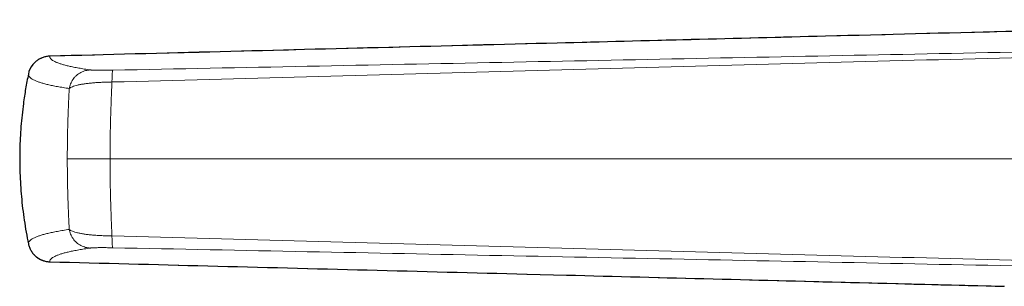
# Model space of a CAD drawing. Header units: millimetres. Extents: x 8 to 947, y 12 to 1137.
# Tile 23 of 41: x 176 to 211, y 759 to 768. Entities that reach past the tile are written whole.
import ezdxf

# ---------------------------------------------------------------- set-up
doc = ezdxf.new("R2010")
doc.units = ezdxf.units.MM

msp = doc.modelspace()

# ---------------------------------------------------------------- linework, layer by layer
at = {"color": 8, "linetype": 'Continuous', "lineweight": 0}
for p, q in [((177.557, 763.131), (179.084, 763.131)), ((228.25, 763.131), (179.084, 763.131)), ((176.933, 759.456), (176.934, 759.455)), ((176.934, 759.455), (193.982, 759.015)), ((195.392, 758.979), (211.031, 758.577))]:
    msp.add_line(p, q, dxfattribs=at)
at = {"color": 7, "linetype": 'Continuous', "lineweight": 30}
msp.add_line((193.982, 759.015), (195.392, 758.979), dxfattribs=at)
msp.add_arc((176.821, 766.065), 0.661, 138.3136, 171.1541, dxfattribs=at)
for points, knots in [([(227.792, 768.112), (227.471, 768.104), (226.244, 768.073), (223.919, 768.015), (220.436, 767.926), (216.093, 767.814), (210.7, 767.676), (203.59, 767.493), (194.238, 767.253), (185.003, 767.015), (178.963, 766.859), (176.933, 766.806)], [0, 0, 0, 0, 0.0188833, 0.0723577, 0.1371039, 0.2243193, 0.3285441, 0.4552168, 0.6436892, 0.8802341, 1, 1, 1, 1]), ([(176.933, 766.806), (176.922, 766.806), (176.891, 766.805), (176.84, 766.799), (176.78, 766.788), (176.72, 766.773), (176.66, 766.752), (176.602, 766.726), (176.546, 766.696), (176.493, 766.662), (176.443, 766.624), (176.396, 766.581), (176.365, 766.55), (176.351, 766.533), (176.35, 766.532)], [0, 0, 0, 0, 0.050681, 0.13969, 0.230244, 0.325589, 0.42137, 0.517362, 0.613448, 0.707274, 0.802, 0.897473, 0.993516, 1, 1, 1, 1]), ([(176.168, 766.166), (176.133, 765.992), (176.065, 765.642), (175.992, 765.153), (175.938, 764.703), (175.9, 764.292), (175.874, 763.878), (175.859, 763.464), (175.856, 763.048), (175.864, 762.629), (175.884, 762.208), (175.916, 761.784), (175.96, 761.36), (176.017, 760.937), (176.084, 760.514), (176.14, 760.235), (176.168, 760.095)], [0, 0, 0, 0, 0.087371, 0.174854, 0.242392, 0.309944, 0.377482, 0.445489, 0.51351, 0.581517, 0.651004, 0.720505, 0.789992, 0.85999, 0.930002, 1, 1, 1, 1]), ([(176.168, 760.095), (176.168, 760.095), (176.177, 760.053), (176.201, 759.969), (176.249, 759.87), (176.297, 759.795), (176.338, 759.741), (176.384, 759.691), (176.434, 759.644), (176.488, 759.603), (176.545, 759.566), (176.605, 759.533), (176.668, 759.506), (176.732, 759.485), (176.797, 759.469), (176.865, 759.459), (176.911, 759.456), (176.934, 759.455), (176.934, 759.455)], [0, 0, 0, 0, 0.000056, 0.119448, 0.242075, 0.304328, 0.366582, 0.430668, 0.494754, 0.557005, 0.619256, 0.683332, 0.747408, 0.809632, 0.871856, 0.9359, 0.999944, 1, 1, 1, 1]), ([(176.356, 759.723), (176.359, 759.719), (176.375, 759.7), (176.409, 759.667), (176.458, 759.625), (176.51, 759.588), (176.564, 759.555), (176.62, 759.526), (176.679, 759.502), (176.739, 759.483), (176.8, 759.468), (176.861, 759.459), (176.905, 759.455), (176.928, 759.455), (176.933, 759.454)], [0, 0, 0, 0, 0.020127, 0.117495, 0.21524, 0.313041, 0.410658, 0.507467, 0.602561, 0.699194, 0.796319, 0.893661, 0.978946, 1, 1, 1, 1]), ([(176.933, 759.455), (178.813, 759.406), (184.494, 759.26), (190.174, 759.113), (193.975, 759.015)], [0, 0, 0, 0, 0.330952, 1, 1, 1, 1]), ([(195.385, 758.979), (198.876, 758.889), (204.089, 758.755), (209.303, 758.621), (211.024, 758.577)], [0, 0, 0, 0, 0.669783, 1, 1, 1, 1])]:
    msp.add_open_spline(points, degree=3, knots=knots, dxfattribs=at)
at = {"color": 8, "linetype": 'Continuous', "lineweight": 0}
for points, knots in [([(227.793, 768.112), (227.793, 768.112), (226.395, 768.077), (223.601, 768.006), (218.014, 767.863), (208.141, 767.61), (193.982, 767.246), (182.617, 766.953), (176.934, 766.806)], [0, 0, 0, 0, 0.000001, 0.082385, 0.164769, 0.329538, 0.664769, 1, 1, 1, 1]), ([(179.153, 765.883), (181.468, 765.946), (186.099, 766.07), (193.046, 766.26), (199.993, 766.451), (206.942, 766.638), (213.891, 766.815), (220.842, 766.984), (225.475, 767.089), (227.792, 767.142)], [0, 0, 0, 0, 0.142846, 0.285693, 0.428549, 0.571416, 0.714286, 0.857149, 1, 1, 1, 1]), ([(227.81, 767.283), (225.494, 767.237), (220.862, 767.145), (213.914, 767.003), (206.967, 766.863), (200.021, 766.724), (193.075, 766.585), (186.129, 766.445), (181.498, 766.352), (179.183, 766.305)], [0, 0, 0, 0, 0.14286, 0.285713, 0.428565, 0.571419, 0.714278, 0.857139, 1, 1, 1, 1]), ([(176.934, 766.806), (176.934, 766.806), (176.912, 766.805), (176.867, 766.803), (176.8, 766.792), (176.734, 766.777), (176.669, 766.755), (176.607, 766.728), (176.547, 766.697), (176.489, 766.659), (176.435, 766.618), (176.386, 766.572), (176.35, 766.534), (176.332, 766.51), (176.327, 766.505)], [0, 0, 0, 0, 0.000086, 0.095838, 0.191591, 0.290145, 0.388699, 0.484494, 0.580289, 0.678891, 0.777493, 0.873292, 0.969091, 1, 1, 1, 1]), ([(178.38, 766.314), (178.307, 766.325), (178.16, 766.347), (177.961, 766.38), (177.779, 766.414), (177.618, 766.449), (177.477, 766.483), (177.354, 766.519), (177.243, 766.556), (177.147, 766.595), (177.065, 766.637), (177.002, 766.678), (176.958, 766.72), (176.933, 766.763), (176.933, 766.792), (176.934, 766.806)], [0, 0, 0, 0, 0.073152, 0.14608, 0.218851, 0.291539, 0.364224, 0.436937, 0.509694, 0.591253, 0.672875, 0.754548, 0.836268, 0.91806, 1, 1, 1, 1]), ([(176.168, 766.166), (176.168, 766.151), (176.167, 766.121), (176.194, 766.076), (176.238, 766.031), (176.302, 765.988), (176.385, 765.944), (176.483, 765.903), (176.594, 765.864), (176.718, 765.827), (176.861, 765.79), (177.023, 765.754), (177.206, 765.719), (177.406, 765.684), (177.553, 765.66), (177.626, 765.649)], [0, 0, 0, 0, 0.082084, 0.164052, 0.245916, 0.327701, 0.409433, 0.491138, 0.563709, 0.636292, 0.708907, 0.781575, 0.854314, 0.927123, 1, 1, 1, 1]), ([(178.38, 766.314), (178.352, 766.312), (178.295, 766.309), (178.209, 766.291), (178.124, 766.264), (178.04, 766.226), (177.96, 766.178), (177.886, 766.12), (177.819, 766.053), (177.761, 765.98), (177.712, 765.901), (177.673, 765.818), (177.643, 765.734), (177.632, 765.677), (177.626, 765.649)], [0, 0, 0, 0, 0.078347, 0.159284, 0.242418, 0.327281, 0.413336, 0.5, 0.586664, 0.672719, 0.757582, 0.840716, 0.921653, 1, 1, 1, 1]), ([(179.183, 766.305), (179.151, 766.304), (179.086, 766.303), (178.992, 766.302), (178.901, 766.301), (178.815, 766.301), (178.734, 766.301), (178.66, 766.301), (178.593, 766.303), (178.533, 766.304), (178.482, 766.306), (178.439, 766.308), (178.404, 766.311), (178.388, 766.313), (178.38, 766.314)], [0, 0, 0, 0, 0.080836, 0.161276, 0.242242, 0.323763, 0.405514, 0.487771, 0.570788, 0.654788, 0.739816, 0.825801, 0.912595, 1, 1, 1, 1]), ([(179.183, 766.305), (179.181, 766.302), (179.177, 766.297), (179.172, 766.273), (179.167, 766.237), (179.163, 766.186), (179.159, 766.124), (179.156, 766.052), (179.154, 765.972), (179.153, 765.913), (179.153, 765.883)], [0, 0, 0, 0, 0.121274, 0.245686, 0.372283, 0.5, 0.627717, 0.754314, 0.878726, 1, 1, 1, 1]), ([(177.626, 765.649), (177.642, 765.66), (177.673, 765.683), (177.741, 765.715), (177.824, 765.744), (177.922, 765.771), (178.035, 765.795), (178.163, 765.816), (178.304, 765.835), (178.457, 765.851), (178.621, 765.863), (178.793, 765.873), (178.97, 765.88), (179.092, 765.882), (179.153, 765.883)], [0, 0, 0, 0, 0.081881, 0.164343, 0.247179, 0.330211, 0.413321, 0.496493, 0.579848, 0.663521, 0.74765, 0.831727, 0.915591, 1, 1, 1, 1]), ([(179.084, 763.131), (179.084, 763.131), (179.084, 763.221), (179.085, 763.403), (179.087, 763.674), (179.09, 763.947), (179.095, 764.219), (179.102, 764.49), (179.11, 764.767), (179.119, 765.047), (179.129, 765.331), (179.14, 765.611), (179.149, 765.793), (179.153, 765.883)], [0, 0, 0, 0, 0.000021, 0.094813, 0.189669, 0.28447, 0.381352, 0.478292, 0.575181, 0.680853, 0.786526, 0.893263, 1, 1, 1, 1]), ([(177.626, 765.649), (177.623, 765.585), (177.616, 765.456), (177.607, 765.257), (177.596, 765.019), (177.585, 764.739), (177.575, 764.42), (177.567, 764.102), (177.562, 763.818), (177.559, 763.567), (177.558, 763.349), (177.557, 763.203), (177.557, 763.131)], [0, 0, 0, 0, 0.083899, 0.167841, 0.251745, 0.379776, 0.507809, 0.629787, 0.75176, 0.834496, 0.917273, 1, 1, 1, 1]), ([(177.626, 760.612), (177.623, 760.676), (177.616, 760.805), (177.607, 761.004), (177.596, 761.242), (177.585, 761.522), (177.575, 761.841), (177.567, 762.159), (177.562, 762.443), (177.559, 762.694), (177.558, 762.912), (177.557, 763.058), (177.557, 763.131)], [0, 0, 0, 0, 0.083899, 0.167841, 0.251745, 0.379776, 0.507809, 0.629787, 0.75176, 0.834496, 0.917273, 1, 1, 1, 1]), ([(179.084, 763.131), (179.084, 763.13), (179.084, 763.04), (179.085, 762.858), (179.087, 762.587), (179.09, 762.314), (179.095, 762.042), (179.102, 761.771), (179.11, 761.494), (179.119, 761.214), (179.129, 760.93), (179.14, 760.65), (179.149, 760.468), (179.153, 760.378)], [0, 0, 0, 0, 0.0000209, 0.0948134, 0.1896691, 0.2844695, 0.3813524, 0.4782922, 0.5751807, 0.680853, 0.7865259, 0.8932633, 1, 1, 1, 1]), ([(176.168, 760.095), (176.168, 760.11), (176.167, 760.14), (176.194, 760.185), (176.238, 760.23), (176.302, 760.273), (176.385, 760.317), (176.483, 760.358), (176.594, 760.397), (176.718, 760.434), (176.861, 760.471), (177.023, 760.507), (177.206, 760.542), (177.406, 760.578), (177.553, 760.601), (177.626, 760.612)], [0, 0, 0, 0, 0.082084, 0.164052, 0.245916, 0.327701, 0.409433, 0.491138, 0.563709, 0.636292, 0.708907, 0.781575, 0.854314, 0.927123, 1, 1, 1, 1]), ([(177.626, 760.612), (177.642, 760.601), (177.673, 760.578), (177.741, 760.546), (177.824, 760.517), (177.922, 760.49), (178.035, 760.466), (178.163, 760.445), (178.304, 760.426), (178.457, 760.411), (178.621, 760.398), (178.793, 760.388), (178.97, 760.381), (179.092, 760.379), (179.153, 760.378)], [0, 0, 0, 0, 0.081881, 0.164343, 0.247179, 0.330211, 0.413321, 0.496493, 0.579848, 0.663521, 0.74765, 0.831727, 0.915591, 1, 1, 1, 1]), ([(178.38, 759.947), (178.352, 759.949), (178.295, 759.952), (178.209, 759.97), (178.124, 759.997), (178.04, 760.035), (177.96, 760.083), (177.886, 760.141), (177.819, 760.208), (177.761, 760.281), (177.712, 760.36), (177.673, 760.443), (177.643, 760.527), (177.632, 760.584), (177.626, 760.612)], [0, 0, 0, 0, 0.078347, 0.159284, 0.242418, 0.327281, 0.413336, 0.5, 0.586664, 0.672719, 0.757582, 0.840716, 0.921653, 1, 1, 1, 1]), ([(179.153, 760.378), (181.468, 760.315), (186.099, 760.191), (193.046, 760.001), (199.993, 759.81), (206.942, 759.623), (213.891, 759.446), (220.842, 759.277), (225.475, 759.172), (227.792, 759.119)], [0, 0, 0, 0, 0.1428459, 0.2856935, 0.428549, 0.571416, 0.7142855, 0.857149, 1, 1, 1, 1]), ([(179.183, 759.956), (179.181, 759.959), (179.177, 759.964), (179.172, 759.988), (179.167, 760.024), (179.163, 760.075), (179.159, 760.137), (179.156, 760.209), (179.154, 760.289), (179.153, 760.349), (179.153, 760.378)], [0, 0, 0, 0, 0.1212738, 0.2456862, 0.3722826, 0.5, 0.6277174, 0.7543138, 0.8787262, 1, 1, 1, 1]), ([(178.38, 759.947), (178.307, 759.936), (178.16, 759.914), (177.961, 759.881), (177.779, 759.847), (177.618, 759.812), (177.477, 759.778), (177.354, 759.742), (177.243, 759.705), (177.147, 759.666), (177.065, 759.625), (177.002, 759.583), (176.958, 759.541), (176.933, 759.498), (176.933, 759.469), (176.934, 759.455)], [0, 0, 0, 0, 0.0731517, 0.1460799, 0.2188509, 0.2915392, 0.3642243, 0.4369368, 0.5096938, 0.5912531, 0.6728746, 0.7545483, 0.8362677, 0.9180596, 1, 1, 1, 1]), ([(179.183, 759.956), (179.151, 759.957), (179.086, 759.958), (178.992, 759.959), (178.901, 759.96), (178.815, 759.96), (178.734, 759.96), (178.66, 759.96), (178.593, 759.958), (178.533, 759.957), (178.482, 759.955), (178.439, 759.953), (178.404, 759.95), (178.388, 759.948), (178.38, 759.947)], [0, 0, 0, 0, 0.080836, 0.161276, 0.242242, 0.323763, 0.405514, 0.487771, 0.570788, 0.654788, 0.739816, 0.825801, 0.912595, 1, 1, 1, 1]), ([(227.81, 758.978), (225.494, 759.024), (220.862, 759.116), (213.914, 759.258), (206.967, 759.398), (200.021, 759.537), (193.075, 759.676), (186.129, 759.816), (181.498, 759.909), (179.183, 759.956)], [0, 0, 0, 0, 0.14286, 0.285713, 0.428565, 0.571419, 0.714278, 0.857139, 1, 1, 1, 1])]:
    msp.add_open_spline(points, degree=3, knots=knots, dxfattribs=at)

doc.saveas('drawing.dxf')
